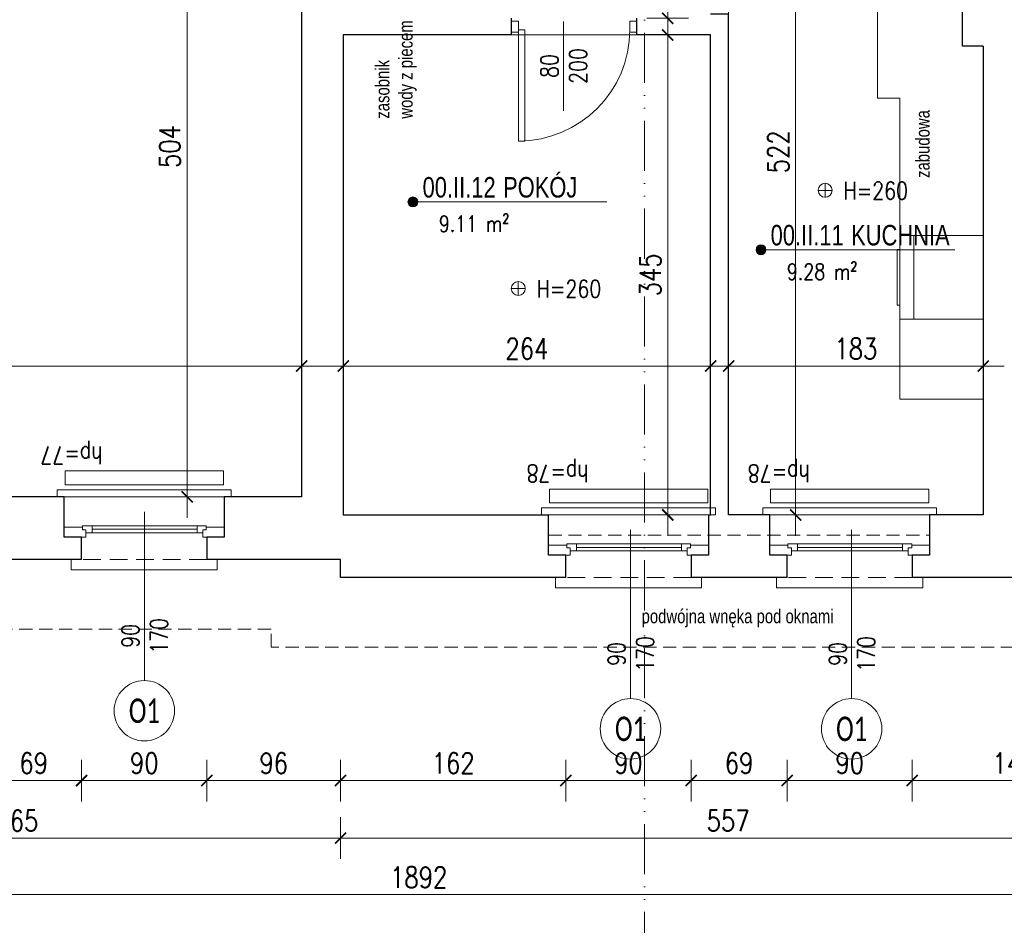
# Model space of a CAD drawing. Header units: millimetres. Extents: x 284606 to 569416, y -192995 to -95103.
# Tile 107 of 178: x 298251 to 298959, y -105179 to -104528. Entities that reach past the tile are written whole.
import ezdxf
from ezdxf import colors
from ezdxf.entities.mleader import LeaderData, LeaderLine
from ezdxf.enums import TextEntityAlignment as Align
from ezdxf.math import Vec2, Vec3

# ---------------------------------------------------------------- set-up
doc = ezdxf.new("R2010")
doc.units = ezdxf.units.MM
doc.linetypes.add('ACAD_ISO12W100', pattern=[21, 12, -3, 0, -3, 0, -3])
doc.linetypes.add('HIDDEN', pattern=[9.525, 6.35, -3.175])
doc.layers.get('0').update_dxf_attribs({"lineweight": 0})
for name, color, linetype, lineweight in [('!STR_Konstrukcja 0.20', 200, 'Continuous', 20), ('!STR_Konstrukcja 0.30', 64, 'Continuous', 30), ('!STR_Opisy 0.09', 8, 'Continuous', 9), ('!STR_Przerywana 0.09', 8, 'HIDDEN', 9), ('!STR_Stolarka drzwiowa', 30, 'Continuous', 15), ('!STR_Stolarka okienna', 72, 'Continuous', 15), ('!STR_Wymiarowanie', 254, 'Continuous', 9), ('EKO Opisy 0.09', 8, 'Continuous', 9)]:
    doc.layers.add(name, color=color, linetype=linetype, lineweight=lineweight)
doc.layers.add('!STR_Obrysy pomieszczeń', color=215, linetype='Continuous', lineweight=9, plot=False)
doc.layers.add('EKO Wyposażenie', color=7, linetype='Continuous', lineweight=5, true_color=0x919191)
doc.styles.add('1_50', font='txt', dxfattribs={"width": 0.8})
doc.styles.add('AB_Arial', font='NirmalaS.ttf')
doc.styles.add('EKO 1-10', font='romans.shx', dxfattribs={"width": 0.8, "height": 15})
doc.styles.add('EKO 1-5', font='romans.shx', dxfattribs={"width": 0.8, "height": 10})
doc.styles.add('EKO CM 1-50', font='calibri.ttf', dxfattribs={"width": 0.8, "height": 12.5})
doc.styles.add('j-romans', font='romans.shx', dxfattribs={"width": 0.7})
doc.dimstyles.new('EKO wymiar 1-10', dxfattribs={"dimtxt": 15, "dimasz": 8, "dimexe": 15, "dimexo": 15, "dimgap": 5, "dimtad": 1, "dimdec": 0, "dimtxsty": 'EKO 1-10', "dimblk": 'ARCHTICK', "dimcen": 10, "dimdle": 15, "dimclrd": 256, "dimclre": 256, "dimclrt": 256, "dimazin": 2, "dimtfac": 1, "dimtdec": 0, "dimtmove": 2, "dimatfit": 3, "dimldrblk": 'ARCHTICK', "dimfxl": 15, "dimfxlon": 1, "dimlwd": -1, "dimlwe": -1, "dimarcsym": 0})

# ---------------------------------------------------------------- blocks, each defined once
blk = doc.blocks.new('*U163')
at = {"layer": '!STR_Konstrukcja 0.20', "linetype": 'Continuous', "lineweight": 15}
for points in [[(8.12, 45.81), (0.62, 45.81), (0.62, 53.31), (105.62, 53.31), (105.62, 45.81), (98.12, 45.81)], [(-4.38, 0.81), (-9.38, 0.81), (-9.38, -4.19), (115.62, -4.19), (115.62, 0.81), (110.62, 0.81)]]:
    blk.add_lwpolyline(points, dxfattribs=at)
at = {"layer": '!STR_Konstrukcja 0.30', "ltscale": 2}
for points in [[(-4.38, 0.81), (-4.38, 29.68), (8.12, 29.68), (8.12, 45.81)], [(98.12, 45.81), (98.12, 29.68), (110.62, 29.68), (110.62, 0.81)]]:
    blk.add_lwpolyline(points, dxfattribs=at)
at = {"layer": '!STR_Przerywana 0.09', "ltscale": 2}
for points in [[(8.12, 45.81), (98.12, 45.81)], [(-4.38, 0.81), (110.62, 0.81)]]:
    blk.add_lwpolyline(points, dxfattribs=at)
at = {"layer": '!STR_Stolarka okienna', "ltscale": 0.3}
for points in [[(-4.38, 22.64), (-4.38, 29.68), (11.02, 29.68), (11.02, 24.55), (8.52, 24.55), (8.52, 22.64), (-4.38, 22.64)], [(110.62, 22.64), (110.62, 29.68), (95.05, 29.68), (95.05, 24.55), (97.55, 24.55), (97.55, 22.64), (110.62, 22.64)], [(97.55, 21.56), (97.55, 24.55), (95.05, 24.55), (95.05, 26.7), (11.02, 26.7), (11.02, 24.55), (8.52, 24.55), (8.52, 21.56), (97.55, 21.56)], [(15.12, 26.7), (15.12, 21.56)], [(90.62, 24.13), (15.12, 24.13)], [(90.62, 21.56), (90.62, 26.7)]]:
    blk.add_lwpolyline(points, dxfattribs=at)
blk = doc.blocks.new('*U196')
at = {"layer": '!STR_Opisy 0.09', "linetype": 'Continuous'}
blk.add_line((0, -153.49), (0, -32.16), dxfattribs=at)
at = {"layer": '!STR_Opisy 0.09', "linetype": 'Continuous', "style": 'EKO 1-5', "width": 0.8}
blk.add_attdef('HP=', (30.1, 14.63), '', height=12.5, rotation=180, dxfattribs=at)
blk.add_attdef('SZER', text='', height=12.5, rotation=270, dxfattribs=at).set_placement((0, -121.38), align=Align.BOTTOM_CENTER)
at = {"layer": '!STR_Opisy 0.09', "ltscale": 0.7, "style": 'EKO 1-5', "width": 0.8}
blk.add_attdef('WYS', text='', height=12.5, rotation=270, dxfattribs=at).set_placement((-10.53, -121.38), align=Align.MIDDLE_CENTER)
blk = doc.blocks.new('_ArchTick')
at = {"color": 0, "linetype": 'ByBlock', "const_width": 0.15}
blk.add_lwpolyline([(-0.5, -0.5), (0.5, 0.5)], dxfattribs=at)
blk = doc.blocks.new('*D681')
at = {"layer": '!STR_Wymiarowanie', "ltscale": 1.5, "transparency": 16777216}
for p, q in [((297992.89, -104791.64), (297992.89, -104761.64)), ((298453.89, -104791.64), (298453.89, -104761.64)), ((297977.89, -104776.64), (298468.89, -104776.64))]:
    blk.add_line(p, q, dxfattribs=at)
at = {"layer": 'Defpoints', "color": 0, "ltscale": 1.5, "transparency": 16777216}
for p in [(298453.89, -104776.64), (297992.89, -104870.69), (298453.89, -104870.69)]:
    blk.add_point(p, dxfattribs=at)
at = {"layer": '!STR_Wymiarowanie', "ltscale": 1.5, "transparency": 16777216, "xscale": 8, "yscale": 8, "zscale": 8, "rotation": 180}
blk.add_blockref('_ArchTick', (297992.89, -104776.64), dxfattribs=at)
at = {"layer": '!STR_Wymiarowanie', "ltscale": 1.5, "transparency": 16777216, "xscale": 8, "yscale": 8, "zscale": 8}
blk.add_blockref('_ArchTick', (298453.89, -104776.64), dxfattribs=at)
at = {"layer": '!STR_Wymiarowanie', "ltscale": 1.5, "transparency": 16777216, "insert": (298223.39, -104764.14), "char_height": 15, "attachment_point": 5, "style": 'EKO 1-10'}
blk.add_mtext('461', dxfattribs=at)
blk = doc.blocks.new('*D682')
at = {"layer": '!STR_Wymiarowanie', "ltscale": 1.5, "transparency": 16777216}
for p, q in [((298371.67, -104352), (298371.67, -104885.69)), ((298386.67, -104367), (298356.67, -104367)), ((298386.67, -104870.69), (298356.67, -104870.69))]:
    blk.add_line(p, q, dxfattribs=at)
at = {"layer": 'Defpoints', "color": 0, "ltscale": 1.5, "transparency": 16777216}
for p in [(298453.89, -104367), (298371.67, -104870.69), (298453.89, -104870.69)]:
    blk.add_point(p, dxfattribs=at)
at = {"layer": '!STR_Wymiarowanie', "ltscale": 1.5, "transparency": 16777216, "xscale": 8, "yscale": 8, "zscale": 8}
for p, rotation in [((298371.67, -104367), 90), ((298371.67, -104870.69), 270)]:
    blk.add_blockref('_ArchTick', p, dxfattribs=dict(at, rotation=rotation))
at = {"layer": '!STR_Wymiarowanie', "ltscale": 1.5, "transparency": 16777216, "insert": (298359.17, -104618.84), "char_height": 15, "attachment_point": 5, "rotation": 90, "style": 'EKO 1-10'}
blk.add_mtext('504', dxfattribs=at)
blk = doc.blocks.new('*D686')
at = {"layer": '!STR_Wymiarowanie', "ltscale": 1.5, "transparency": 16777216}
for p, q in [((298809.07, -104346.69), (298809.07, -104898.69)), ((298824.07, -104361.69), (298794.07, -104361.69)), ((298824.07, -104883.69), (298794.07, -104883.69))]:
    blk.add_line(p, q, dxfattribs=at)
at = {"layer": 'Defpoints', "color": 0, "ltscale": 1.5, "transparency": 16777216}
for p in [(298928.89, -104361.69), (298809.07, -104883.69), (298924.89, -104883.69)]:
    blk.add_point(p, dxfattribs=at)
at = {"layer": '!STR_Wymiarowanie', "ltscale": 1.5, "transparency": 16777216, "xscale": 8, "yscale": 8, "zscale": 8}
for p, rotation in [((298809.07, -104361.69), 90), ((298809.07, -104883.69), 270)]:
    blk.add_blockref('_ArchTick', p, dxfattribs=dict(at, rotation=rotation))
at = {"layer": '!STR_Wymiarowanie', "ltscale": 1.5, "transparency": 16777216, "insert": (298796.57, -104622.69), "char_height": 15, "attachment_point": 5, "rotation": 90, "style": 'EKO 1-10'}
blk.add_mtext('522', dxfattribs=at)
blk = doc.blocks.new('*D687')
at = {"layer": '!STR_Wymiarowanie', "ltscale": 1.5, "transparency": 16777216}
for p, q in [((298717.13, -104523.69), (298717.13, -104898.69)), ((298732.13, -104538.69), (298702.13, -104538.69)), ((298732.13, -104883.69), (298702.13, -104883.69))]:
    blk.add_line(p, q, dxfattribs=at)
at = {"layer": 'Defpoints', "color": 0, "ltscale": 1.5, "transparency": 16777216}
for p in [(298747.89, -104538.69), (298717.13, -104883.69), (298747.89, -104883.69)]:
    blk.add_point(p, dxfattribs=at)
at = {"layer": '!STR_Wymiarowanie', "ltscale": 1.5, "transparency": 16777216, "xscale": 8, "yscale": 8, "zscale": 8}
for p, rotation in [((298717.13, -104538.69), 90), ((298717.13, -104883.69), 270)]:
    blk.add_blockref('_ArchTick', p, dxfattribs=dict(at, rotation=rotation))
at = {"layer": '!STR_Wymiarowanie', "ltscale": 1.5, "transparency": 16777216, "insert": (298704.63, -104711.19), "char_height": 15, "attachment_point": 5, "rotation": 90, "style": 'EKO 1-10'}
blk.add_mtext('345', dxfattribs=at)
blk = doc.blocks.new('*D688')
at = {"layer": '!STR_Wymiarowanie', "ltscale": 1.5, "transparency": 16777216}
for p, q in [((298760.89, -104791.64), (298760.89, -104761.64)), ((298943.89, -104791.64), (298943.89, -104761.64)), ((298958.89, -104776.64), (298745.89, -104776.64))]:
    blk.add_line(p, q, dxfattribs=at)
at = {"layer": 'Defpoints', "color": 0, "ltscale": 1.5, "transparency": 16777216}
for p in [(298760.89, -104776.64), (298760.89, -104883.69), (298943.89, -104883.69)]:
    blk.add_point(p, dxfattribs=at)
at = {"layer": '!STR_Wymiarowanie', "ltscale": 1.5, "transparency": 16777216, "xscale": 8, "yscale": 8, "zscale": 8, "rotation": 180}
blk.add_blockref('_ArchTick', (298760.89, -104776.64), dxfattribs=at)
at = {"layer": '!STR_Wymiarowanie', "ltscale": 1.5, "transparency": 16777216, "xscale": 8, "yscale": 8, "zscale": 8}
blk.add_blockref('_ArchTick', (298943.89, -104776.64), dxfattribs=at)
at = {"layer": '!STR_Wymiarowanie', "ltscale": 1.5, "transparency": 16777216, "insert": (298852.39, -104764.14), "char_height": 15, "attachment_point": 5, "style": 'EKO 1-10'}
blk.add_mtext('183', dxfattribs=at)
blk = doc.blocks.new('*D689')
at = {"layer": '!STR_Wymiarowanie', "ltscale": 1.5, "transparency": 16777216}
for p, q in [((298483.89, -104791.64), (298483.89, -104761.64)), ((298747.89, -104791.64), (298747.89, -104761.64)), ((298762.89, -104776.64), (298468.89, -104776.64))]:
    blk.add_line(p, q, dxfattribs=at)
at = {"layer": 'Defpoints', "color": 0, "ltscale": 1.5, "transparency": 16777216}
for p in [(298483.89, -104776.64), (298483.89, -104883.69), (298747.89, -104883.69)]:
    blk.add_point(p, dxfattribs=at)
at = {"layer": '!STR_Wymiarowanie', "ltscale": 1.5, "transparency": 16777216, "xscale": 8, "yscale": 8, "zscale": 8, "rotation": 180}
blk.add_blockref('_ArchTick', (298483.89, -104776.64), dxfattribs=at)
at = {"layer": '!STR_Wymiarowanie', "ltscale": 1.5, "transparency": 16777216, "xscale": 8, "yscale": 8, "zscale": 8}
blk.add_blockref('_ArchTick', (298747.89, -104776.64), dxfattribs=at)
at = {"layer": '!STR_Wymiarowanie', "ltscale": 1.5, "transparency": 16777216, "insert": (298615.89, -104764.14), "char_height": 15, "attachment_point": 5, "style": 'EKO 1-10'}
blk.add_mtext('264', dxfattribs=at)
blk = doc.blocks.new('*U101')
for p, q in [((30, 30), (30, -30)), ((30, 30), (90, 30)), ((80, 30), (80, -30)), ((90, 30), (90, -30)), ((30, -30), (90, -30))]:
    blk.add_line(p, q)
blk.add_lwpolyline([(90, -20), (92, -20), (92, 20), (90, 20)])
blk = doc.blocks.new('*U284')
at = {"layer": '!STR_Opisy 0.09', "linetype": 'Continuous'}
blk.add_line((32.21, 6.02), (32.21, -58.21), dxfattribs=at)
at = {"layer": '!STR_Stolarka drzwiowa'}
for points in [[(-5, 6.2), (0, 6.2), (0, -1.8), (-5, -1.8)], [(0, 0), (0, -80), (4.38, -80), (4.38, 0)], [(80, 6.2), (85, 6.2), (85, -1.8), (80, -1.8)]]:
    blk.add_lwpolyline(points, close=True, dxfattribs=at)
blk.add_arc((0, 0), 80, 270, 0, dxfattribs=at)
at = {"layer": '!STR_Opisy 0.09', "linetype": 'Continuous', "style": 'EKO 1-10', "width": 0.8}
blk.add_attdef('SZER', text='', height=12.5, rotation=90, dxfattribs=at).set_placement((32.21, -26.09), align=Align.BOTTOM_CENTER)
at = {"layer": '!STR_Opisy 0.09', "ltscale": 0.7, "style": 'EKO 1-10', "width": 0.8}
blk.add_attdef('WYS', text='', height=12.5, rotation=90, dxfattribs=at).set_placement((42.74, -26.09), align=Align.MIDDLE_CENTER)
blk = doc.blocks.new('wysokosc2')
at = {"ltscale": 2}
for points in [[(-5.06, 0.04), (5.03, 0.04)], [(0, 5.1), (0, -5.1)]]:
    blk.add_lwpolyline(points, dxfattribs=at)
blk.add_circle((0, 0), 5.03, dxfattribs=at)
at = {"ltscale": 2, "style": 'EKO 1-5', "width": 0.8}
blk.add_attdef('WYS', (13.29, -6.01), '', height=12.5, dxfattribs=at)
blk = doc.blocks.new('*D690')
at = {"layer": '!STR_Wymiarowanie', "ltscale": 1.5, "transparency": 16777216}
for p, q in [((298717.13, -104541.69), (298717.13, -104348.69)), ((298717.13, -104363.69), (298702.13, -104363.69)), ((298732.13, -104526.69), (298702.13, -104526.69))]:
    blk.add_line(p, q, dxfattribs=at)
at = {"layer": 'Defpoints', "color": 0, "ltscale": 1.5, "transparency": 16777216}
for p in [(298717.13, -104363.69), (298725.89, -104363.69), (298747.89, -104526.69)]:
    blk.add_point(p, dxfattribs=at)
at = {"layer": '!STR_Wymiarowanie', "ltscale": 1.5, "transparency": 16777216, "xscale": 8, "yscale": 8, "zscale": 8}
for p, rotation in [((298717.13, -104363.69), 90), ((298717.13, -104526.69), 270)]:
    blk.add_blockref('_ArchTick', p, dxfattribs=dict(at, rotation=rotation))
at = {"layer": '!STR_Wymiarowanie', "ltscale": 1.5, "transparency": 16777216, "insert": (298704.63, -104445.19), "char_height": 15, "attachment_point": 5, "rotation": 90, "style": 'EKO 1-10'}
blk.add_mtext('163', dxfattribs=at)
blk = doc.blocks.new('*D744')
at = {"layer": '!STR_Wymiarowanie', "ltscale": 1.5, "transparency": 16777216}
for p, q in [((298226.77, -105059.62), (298226.77, -105089.62)), ((298295.77, -105059.62), (298295.77, -105089.62)), ((298211.77, -105074.62), (298310.77, -105074.62))]:
    blk.add_line(p, q, dxfattribs=at)
at = {"layer": 'Defpoints', "color": 0, "ltscale": 1.5, "transparency": 16777216}
for p in [(298226.77, -104907.63), (298295.77, -104907.63), (298295.77, -105074.62)]:
    blk.add_point(p, dxfattribs=at)
at = {"layer": '!STR_Wymiarowanie', "ltscale": 1.5, "transparency": 16777216, "xscale": 8, "yscale": 8, "zscale": 8, "rotation": 180}
blk.add_blockref('_ArchTick', (298226.77, -105074.62), dxfattribs=at)
at = {"layer": '!STR_Wymiarowanie', "ltscale": 1.5, "transparency": 16777216, "xscale": 8, "yscale": 8, "zscale": 8}
blk.add_blockref('_ArchTick', (298295.77, -105074.62), dxfattribs=at)
at = {"layer": '!STR_Wymiarowanie', "ltscale": 1.5, "transparency": 16777216, "insert": (298261.27, -105062.12), "char_height": 15, "attachment_point": 5, "style": 'EKO 1-10'}
blk.add_mtext('69', dxfattribs=at)
blk = doc.blocks.new('*D745')
at = {"layer": '!STR_Wymiarowanie', "ltscale": 1.5, "transparency": 16777216}
for p, q in [((298295.77, -105059.62), (298295.77, -105089.62)), ((298385.77, -105059.62), (298385.77, -105089.62)), ((298280.77, -105074.62), (298400.77, -105074.62))]:
    blk.add_line(p, q, dxfattribs=at)
at = {"layer": 'Defpoints', "color": 0, "ltscale": 1.5, "transparency": 16777216}
for p in [(298295.77, -104907.63), (298385.77, -104907.63), (298385.77, -105074.62)]:
    blk.add_point(p, dxfattribs=at)
at = {"layer": '!STR_Wymiarowanie', "ltscale": 1.5, "transparency": 16777216, "xscale": 8, "yscale": 8, "zscale": 8, "rotation": 180}
blk.add_blockref('_ArchTick', (298295.77, -105074.62), dxfattribs=at)
at = {"layer": '!STR_Wymiarowanie', "ltscale": 1.5, "transparency": 16777216, "xscale": 8, "yscale": 8, "zscale": 8}
blk.add_blockref('_ArchTick', (298385.77, -105074.62), dxfattribs=at)
at = {"layer": '!STR_Wymiarowanie', "ltscale": 1.5, "transparency": 16777216, "insert": (298340.77, -105062.12), "char_height": 15, "attachment_point": 5, "style": 'EKO 1-10'}
blk.add_mtext('90', dxfattribs=at)
blk = doc.blocks.new('*D746')
at = {"layer": '!STR_Wymiarowanie', "ltscale": 1.5, "transparency": 16777216}
for p, q in [((298385.77, -105059.62), (298385.77, -105089.62)), ((298481.9, -105059.62), (298481.9, -105089.62)), ((298370.77, -105074.62), (298496.9, -105074.62))]:
    blk.add_line(p, q, dxfattribs=at)
at = {"layer": 'Defpoints', "color": 0, "ltscale": 1.5, "transparency": 16777216}
for p in [(298385.77, -104907.63), (298481.9, -104928.69), (298481.9, -105074.62)]:
    blk.add_point(p, dxfattribs=at)
at = {"layer": '!STR_Wymiarowanie', "ltscale": 1.5, "transparency": 16777216, "xscale": 8, "yscale": 8, "zscale": 8, "rotation": 180}
blk.add_blockref('_ArchTick', (298385.77, -105074.62), dxfattribs=at)
at = {"layer": '!STR_Wymiarowanie', "ltscale": 1.5, "transparency": 16777216, "xscale": 8, "yscale": 8, "zscale": 8}
blk.add_blockref('_ArchTick', (298481.9, -105074.62), dxfattribs=at)
at = {"layer": '!STR_Wymiarowanie', "ltscale": 1.5, "transparency": 16777216, "insert": (298433.84, -105062.12), "char_height": 15, "attachment_point": 5, "style": 'EKO 1-10'}
blk.add_mtext('96', dxfattribs=at)
blk = doc.blocks.new('*D747')
at = {"layer": '!STR_Wymiarowanie', "ltscale": 1.5, "transparency": 16777216}
for p, q in [((298481.9, -105059.62), (298481.9, -105089.62)), ((298643.9, -105059.62), (298643.9, -105089.62)), ((298466.9, -105074.62), (298658.9, -105074.62))]:
    blk.add_line(p, q, dxfattribs=at)
at = {"layer": 'Defpoints', "color": 0, "ltscale": 1.5, "transparency": 16777216}
for p in [(298643.9, -104920.63), (298481.9, -104928.69), (298643.9, -105074.62)]:
    blk.add_point(p, dxfattribs=at)
at = {"layer": '!STR_Wymiarowanie', "ltscale": 1.5, "transparency": 16777216, "xscale": 8, "yscale": 8, "zscale": 8, "rotation": 180}
blk.add_blockref('_ArchTick', (298481.9, -105074.62), dxfattribs=at)
at = {"layer": '!STR_Wymiarowanie', "ltscale": 1.5, "transparency": 16777216, "xscale": 8, "yscale": 8, "zscale": 8}
blk.add_blockref('_ArchTick', (298643.9, -105074.62), dxfattribs=at)
at = {"layer": '!STR_Wymiarowanie', "ltscale": 1.5, "transparency": 16777216, "insert": (298562.9, -105062.12), "char_height": 15, "attachment_point": 5, "style": 'EKO 1-10'}
blk.add_mtext('162', dxfattribs=at)
blk = doc.blocks.new('*D748')
at = {"layer": '!STR_Wymiarowanie', "ltscale": 1.5, "transparency": 16777216}
for p, q in [((298643.9, -105059.62), (298643.9, -105089.62)), ((298733.9, -105059.62), (298733.9, -105089.62)), ((298628.9, -105074.62), (298748.9, -105074.62))]:
    blk.add_line(p, q, dxfattribs=at)
at = {"layer": 'Defpoints', "color": 0, "ltscale": 1.5, "transparency": 16777216}
for p in [(298643.9, -104920.63), (298733.9, -104920.63), (298733.9, -105074.62)]:
    blk.add_point(p, dxfattribs=at)
at = {"layer": '!STR_Wymiarowanie', "ltscale": 1.5, "transparency": 16777216, "xscale": 8, "yscale": 8, "zscale": 8, "rotation": 180}
blk.add_blockref('_ArchTick', (298643.9, -105074.62), dxfattribs=at)
at = {"layer": '!STR_Wymiarowanie', "ltscale": 1.5, "transparency": 16777216, "xscale": 8, "yscale": 8, "zscale": 8}
blk.add_blockref('_ArchTick', (298733.9, -105074.62), dxfattribs=at)
at = {"layer": '!STR_Wymiarowanie', "ltscale": 1.5, "transparency": 16777216, "insert": (298688.9, -105062.12), "char_height": 15, "attachment_point": 5, "style": 'EKO 1-10'}
blk.add_mtext('90', dxfattribs=at)
blk = doc.blocks.new('*D749')
at = {"layer": '!STR_Wymiarowanie', "ltscale": 1.5, "transparency": 16777216}
for p, q in [((298733.9, -105059.62), (298733.9, -105089.62)), ((298802.9, -105059.62), (298802.9, -105089.62)), ((298718.9, -105074.62), (298817.9, -105074.62))]:
    blk.add_line(p, q, dxfattribs=at)
at = {"layer": 'Defpoints', "color": 0, "ltscale": 1.5, "transparency": 16777216}
for p in [(298733.9, -104920.63), (298802.9, -104920.63), (298802.9, -105074.62)]:
    blk.add_point(p, dxfattribs=at)
at = {"layer": '!STR_Wymiarowanie', "ltscale": 1.5, "transparency": 16777216, "xscale": 8, "yscale": 8, "zscale": 8, "rotation": 180}
blk.add_blockref('_ArchTick', (298733.9, -105074.62), dxfattribs=at)
at = {"layer": '!STR_Wymiarowanie', "ltscale": 1.5, "transparency": 16777216, "xscale": 8, "yscale": 8, "zscale": 8}
blk.add_blockref('_ArchTick', (298802.9, -105074.62), dxfattribs=at)
at = {"layer": '!STR_Wymiarowanie', "ltscale": 1.5, "transparency": 16777216, "insert": (298768.4, -105062.12), "char_height": 15, "attachment_point": 5, "style": 'EKO 1-10'}
blk.add_mtext('69', dxfattribs=at)
blk = doc.blocks.new('*D750')
at = {"layer": '!STR_Wymiarowanie', "ltscale": 1.5, "transparency": 16777216}
for p, q in [((298802.9, -105059.62), (298802.9, -105089.62)), ((298892.9, -105059.62), (298892.9, -105089.62)), ((298787.9, -105074.62), (298907.9, -105074.62))]:
    blk.add_line(p, q, dxfattribs=at)
at = {"layer": 'Defpoints', "color": 0, "ltscale": 1.5, "transparency": 16777216}
for p in [(298802.9, -104920.63), (298892.9, -104920.63), (298892.9, -105074.62)]:
    blk.add_point(p, dxfattribs=at)
at = {"layer": '!STR_Wymiarowanie', "ltscale": 1.5, "transparency": 16777216, "xscale": 8, "yscale": 8, "zscale": 8, "rotation": 180}
blk.add_blockref('_ArchTick', (298802.9, -105074.62), dxfattribs=at)
at = {"layer": '!STR_Wymiarowanie', "ltscale": 1.5, "transparency": 16777216, "xscale": 8, "yscale": 8, "zscale": 8}
blk.add_blockref('_ArchTick', (298892.9, -105074.62), dxfattribs=at)
at = {"layer": '!STR_Wymiarowanie', "ltscale": 1.5, "transparency": 16777216, "insert": (298847.9, -105062.12), "char_height": 15, "attachment_point": 5, "style": 'EKO 1-10'}
blk.add_mtext('90', dxfattribs=at)
blk = doc.blocks.new('*D751')
at = {"layer": '!STR_Wymiarowanie', "ltscale": 1.5, "transparency": 16777216}
for p, q in [((298892.9, -105059.62), (298892.9, -105089.62)), ((299039.03, -105059.62), (299039.03, -105089.62)), ((298877.9, -105074.62), (299054.03, -105074.62))]:
    blk.add_line(p, q, dxfattribs=at)
at = {"layer": 'Defpoints', "color": 0, "ltscale": 1.5, "transparency": 16777216}
for p in [(298892.9, -104920.63), (299039.03, -104928.69), (299039.03, -105074.62)]:
    blk.add_point(p, dxfattribs=at)
at = {"layer": '!STR_Wymiarowanie', "ltscale": 1.5, "transparency": 16777216, "xscale": 8, "yscale": 8, "zscale": 8, "rotation": 180}
blk.add_blockref('_ArchTick', (298892.9, -105074.62), dxfattribs=at)
at = {"layer": '!STR_Wymiarowanie', "ltscale": 1.5, "transparency": 16777216, "xscale": 8, "yscale": 8, "zscale": 8}
blk.add_blockref('_ArchTick', (299039.03, -105074.62), dxfattribs=at)
at = {"layer": '!STR_Wymiarowanie', "ltscale": 1.5, "transparency": 16777216, "insert": (298965.97, -105062.12), "char_height": 15, "attachment_point": 5, "style": 'EKO 1-10'}
blk.add_mtext('146', dxfattribs=at)
blk = doc.blocks.new('*D756')
at = {"layer": '!STR_Wymiarowanie', "ltscale": 1.5, "transparency": 16777216}
for p, q in [((298016.64, -105100.96), (298016.64, -105130.96)), ((298481.9, -105100.96), (298481.9, -105130.96)), ((298001.64, -105115.96), (298496.9, -105115.96))]:
    blk.add_line(p, q, dxfattribs=at)
at = {"layer": 'Defpoints', "color": 0, "ltscale": 1.5, "transparency": 16777216}
for p in [(298016.64, -104915.69), (298481.9, -104928.69), (298481.9, -105115.96)]:
    blk.add_point(p, dxfattribs=at)
at = {"layer": '!STR_Wymiarowanie', "ltscale": 1.5, "transparency": 16777216, "xscale": 8, "yscale": 8, "zscale": 8, "rotation": 180}
blk.add_blockref('_ArchTick', (298016.64, -105115.96), dxfattribs=at)
at = {"layer": '!STR_Wymiarowanie', "ltscale": 1.5, "transparency": 16777216, "xscale": 8, "yscale": 8, "zscale": 8}
blk.add_blockref('_ArchTick', (298481.9, -105115.96), dxfattribs=at)
at = {"layer": '!STR_Wymiarowanie', "ltscale": 1.5, "transparency": 16777216, "insert": (298249.27, -105103.46), "char_height": 15, "attachment_point": 5, "style": 'EKO 1-10'}
blk.add_mtext('465', dxfattribs=at)
blk = doc.blocks.new('*D757')
at = {"layer": '!STR_Wymiarowanie', "ltscale": 1.5, "transparency": 16777216}
for p, q in [((298481.9, -105100.96), (298481.9, -105130.96)), ((299039.03, -105100.96), (299039.03, -105130.96)), ((298466.9, -105115.96), (299054.03, -105115.96))]:
    blk.add_line(p, q, dxfattribs=at)
at = {"layer": 'Defpoints', "color": 0, "ltscale": 1.5, "transparency": 16777216}
for p in [(298481.9, -104928.69), (299039.03, -104928.69), (299039.03, -105115.96)]:
    blk.add_point(p, dxfattribs=at)
at = {"layer": '!STR_Wymiarowanie', "ltscale": 1.5, "transparency": 16777216, "xscale": 8, "yscale": 8, "zscale": 8, "rotation": 180}
blk.add_blockref('_ArchTick', (298481.9, -105115.96), dxfattribs=at)
at = {"layer": '!STR_Wymiarowanie', "ltscale": 1.5, "transparency": 16777216, "xscale": 8, "yscale": 8, "zscale": 8}
blk.add_blockref('_ArchTick', (299039.03, -105115.96), dxfattribs=at)
at = {"layer": '!STR_Wymiarowanie', "ltscale": 1.5, "transparency": 16777216, "insert": (298760.47, -105103.46), "char_height": 15, "attachment_point": 5, "style": 'EKO 1-10'}
blk.add_mtext('557', dxfattribs=at)
blk = doc.blocks.new('*D759')
at = {"layer": '!STR_Wymiarowanie', "ltscale": 1.5, "transparency": 16777216}
for p, q in [((297591.89, -105141.66), (297591.89, -105171.66)), ((299484.23, -105141.66), (299484.23, -105171.66)), ((299499.23, -105156.66), (297576.89, -105156.66))]:
    blk.add_line(p, q, dxfattribs=at)
at = {"layer": 'Defpoints', "color": 0, "ltscale": 1.5, "transparency": 16777216}
for p in [(297591.89, -104909.69), (299484.23, -104909.69), (297591.89, -105156.66)]:
    blk.add_point(p, dxfattribs=at)
at = {"layer": '!STR_Wymiarowanie', "ltscale": 1.5, "transparency": 16777216, "xscale": 8, "yscale": 8, "zscale": 8, "rotation": 180}
blk.add_blockref('_ArchTick', (297591.89, -105156.66), dxfattribs=at)
at = {"layer": '!STR_Wymiarowanie', "ltscale": 1.5, "transparency": 16777216, "xscale": 8, "yscale": 8, "zscale": 8}
blk.add_blockref('_ArchTick', (299484.23, -105156.66), dxfattribs=at)
at = {"layer": '!STR_Wymiarowanie', "ltscale": 1.5, "transparency": 16777216, "insert": (298538.06, -105144.16), "char_height": 15, "attachment_point": 5, "style": 'EKO 1-10'}
blk.add_mtext('1892', dxfattribs=at)
blk = doc.blocks.new('*U506')
at = {"ltscale": 0.3}
blk.add_hatch(color=256, dxfattribs=at).paths.add_polyline_path([(-0.91, 50, 1), (6.82, 50, 1)])
at = {"ltscale": 1.5}
blk.add_line((17.59, 50), (154.57, 50), dxfattribs=at)
at = {"ltscale": 0.3}
blk.add_lwpolyline([(17.59, 50), (2.95, 50)], dxfattribs=at)
blk.add_circle((2.95, 50), 3.86, dxfattribs=at)
at = {"ltscale": 1.5, "width": 0.8}
for tag, p, height, style in [('NR_POM.', (10.51, 53.45), 16, 'AB_Arial'), ('NAZWA_POMIESZCZENIA', (66.91, 53.45), 16, 'AB_Arial'), ('POSADZKA', (9.08, 4), 12.5, 'EKO 1-5')]:
    blk.add_attdef(tag, p, '', height=height, rotation=0, dxfattribs=dict(at, style=style))
at = {"ltscale": 1.5, "style": 'EKO 1-5', "width": 0.8}
blk.add_attdef('POWIERZCHNIA', text='', height=12.5, rotation=0, dxfattribs=at).set_placement((78.06, 22.91), align=Align.BOTTOM_RIGHT)
blk = doc.blocks.new('KÓLKO')
at = {"layer": '!STR_Opisy 0.09'}
blk.add_circle((0, -15.51), 15.51, dxfattribs=at)
at = {"layer": '!STR_Opisy 0.09', "style": 'EKO 1-10', "width": 0.8}
blk.add_attdef('NR', text='', height=15, dxfattribs=at).set_placement((0, -15.51), align=Align.MIDDLE_CENTER)

msp = doc.modelspace()

# ---------------------------------------------------------------- linework, layer by layer
at = {"layer": '!STR_Konstrukcja 0.30', "ltscale": 1.5}
for p, q in [((298604.89, -104538.69), (298604.89, -104526.69)), ((298694.89, -104538.69), (298694.89, -104526.69))]:
    msp.add_line(p, q, dxfattribs=at)
for points in [[(298943.89, -104546.69), (298928.89, -104546.69), (298928.89, -104361.69)], [(298116.89, -104367), (298453.89, -104367), (298453.89, -104870.69), (298398.27, -104870.69)], [(298760.89, -104537.69), (298760.89, -104537.69), (298760.89, -104523.69), (298747.89, -104523.69)], [(298604.89, -104538.69), (298483.89, -104538.69), (298483.89, -104883.69), (298631.4, -104883.69)], [(298746.4, -104883.69), (298747.89, -104883.69), (298747.89, -104538.69), (298694.89, -104538.69)], [(298790.4, -104883.69), (298760.89, -104883.69), (298760.89, -104537.69)], [(298943.89, -104546.69), (298943.89, -104883.69), (298905.4, -104883.69)], [(298283.27, -104870.69), (298239.27, -104870.69)], [(299206.54, -104909.69), (299039.03, -104909.69), (299039.03, -104928.69), (298892.9, -104928.69)], [(298295.77, -104915.69), (298226.77, -104915.69)], [(298643.9, -104928.69), (298481.9, -104928.69), (298481.9, -104915.69), (298385.77, -104915.69)], [(298802.9, -104928.69), (298733.9, -104928.69)]]:
    msp.add_lwpolyline(points, dxfattribs=at)
at = {"layer": '!STR_Obrysy pomieszczeń', "ltscale": 0.3}
for points in [[(298760.89, -104361.69), (298928.89, -104361.69), (298928.89, -104546.69), (298943.89, -104546.69), (298943.89, -104883.69), (298760.89, -104883.69)], [(297992.89, -104367), (298453.89, -104367), (298453.89, -104870.69), (297992.89, -104870.69)], [(298483.89, -104538.69), (298747.89, -104538.69), (298747.89, -104883.69), (298483.89, -104883.69)]]:
    msp.add_lwpolyline(points, close=True, dxfattribs=at)
at = {"layer": '!STR_Przerywana 0.09', "ltscale": 1.5}
msp.add_line((298604.89, -104538.69), (298694.89, -104538.69), dxfattribs=at)
msp.add_lwpolyline([(297528.89, -103801.69), (298053.45, -103801.69), (298053.45, -103704.69), (299055.89, -103704.69), (299055.89, -103717.7), (299534.23, -103717.78), (299534.23, -104959.69), (299109.03, -104959.69), (299109.03, -104978.69), (298431.9, -104978.69), (298431.9, -104965.69), (297966.64, -104965.69), (297966.64, -104959.69), (297541.89, -104959.69), (297541.89, -104413.34), (297528.89, -104413.34)], close=True, dxfattribs=at)
msp.add_lwpolyline([(298631.4, -104883.69), (298631.4, -104898.13), (298905.4, -104898.13), (298905.4, -104883.69)], dxfattribs=at)
at = {"color": 62, "true_color": 0xa3d425}
for points in [[(298397.69, -104852.1), (298397.69, -104862.1), (298283.86, -104862.1), (298283.86, -104852.1)], [(298745.81, -104865.1), (298745.81, -104875.1), (298631.99, -104875.1), (298631.99, -104865.1)], [(298904.81, -104865.1), (298904.81, -104875.1), (298790.99, -104875.1), (298790.99, -104865.1)]]:
    msp.add_lwpolyline(points, close=True, dxfattribs=at)
at = {"layer": 'EKO Opisy 0.09', "color": 133, "linetype": 'ACAD_ISO12W100', "ltscale": 3, "true_color": 0x4ddaea}
msp.add_lwpolyline([(298700.49, -105205.09), (298700.49, -104272.8), (298765.49, -104272.8), (298765.49, -103455.6)], dxfattribs=at)
at = {"layer": 'EKO Wyposażenie', "ltscale": 0.3}
msp.add_lwpolyline([(298846.93, -104411.05), (298867.86, -104411.05), (298867.86, -104584.12), (298884.04, -104584.12), (298884.04, -104800.59), (298943.89, -104800.59)], dxfattribs=at)

# ---------------------------------------------------------------- block references
at = {"layer": '!STR_Konstrukcja 0.30', "ltscale": 1.5}
ref = msp.add_blockref('*U196', (298340.86, -104849.25), dxfattribs=dict(at, xscale=-1))
ref.add_attrib('SZER', '90', dxfattribs={"layer": '!STR_Opisy 0.09', "linetype": 'Continuous', "height": 12.5, "rotation": 90, "style": 'EKO 1-5', "width": 0.8}).set_placement((298340.86, -104970.62), align=Align.BOTTOM_CENTER)
ref.add_attrib('WYS', '170', dxfattribs={"layer": '!STR_Opisy 0.09', "ltscale": 0.7, "height": 12.5, "rotation": 90, "style": 'EKO 1-5', "width": 0.8}).set_placement((298351.38, -104970.62), align=Align.MIDDLE_CENTER)
ref.add_attrib('HP=', 'hp=77', (298310.76, -104834.61), dxfattribs={"layer": '!STR_Opisy 0.09', "linetype": 'Continuous', "height": 12.5, "rotation": 180, "style": 'EKO 1-5', "width": 0.8})
ref = msp.add_blockref('*U196', (298690.31, -104862.25), dxfattribs=dict(at, xscale=-1))
ref.add_attrib('SZER', '90', dxfattribs={"layer": '!STR_Opisy 0.09', "linetype": 'Continuous', "height": 12.5, "rotation": 90, "style": 'EKO 1-5', "width": 0.8}).set_placement((298690.31, -104983.62), align=Align.BOTTOM_CENTER)
ref.add_attrib('WYS', '170', dxfattribs={"layer": '!STR_Opisy 0.09', "ltscale": 0.7, "height": 12.5, "rotation": 90, "style": 'EKO 1-5', "width": 0.8}).set_placement((298700.84, -104983.62), align=Align.MIDDLE_CENTER)
ref.add_attrib('HP=', 'hp=78', (298660.21, -104847.61), dxfattribs={"layer": '!STR_Opisy 0.09', "linetype": 'Continuous', "height": 12.5, "rotation": 180, "style": 'EKO 1-5', "width": 0.8})
ref = msp.add_blockref('*U196', (298849.31, -104862.25), dxfattribs=dict(at, xscale=-1))
ref.add_attrib('SZER', '90', dxfattribs={"layer": '!STR_Opisy 0.09', "linetype": 'Continuous', "height": 12.5, "rotation": 90, "style": 'EKO 1-5', "width": 0.8}).set_placement((298849.31, -104983.62), align=Align.BOTTOM_CENTER)
ref.add_attrib('WYS', '170', dxfattribs={"layer": '!STR_Opisy 0.09', "ltscale": 0.7, "height": 12.5, "rotation": 90, "style": 'EKO 1-5', "width": 0.8}).set_placement((298859.84, -104983.62), align=Align.MIDDLE_CENTER)
ref.add_attrib('HP=', 'hp=78', (298819.21, -104847.61), dxfattribs={"layer": '!STR_Opisy 0.09', "linetype": 'Continuous', "height": 12.5, "rotation": 180, "style": 'EKO 1-5', "width": 0.8})
at = {"layer": '!STR_Konstrukcja 0.30', "ltscale": 1.5, "rotation": 180}
for p in [(298393.89, -104869.88), (298742.02, -104882.88), (298901.02, -104882.88)]:
    msp.add_blockref('*U163', p, dxfattribs=at)
at = {"layer": '!STR_Opisy 0.09'}
ref = msp.add_blockref('*U506', (298531.19, -104704.69), dxfattribs=dict(at, xscale=0.9199999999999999, yscale=0.9199999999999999, zscale=0.9199999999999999))
ref.add_attrib('NAZWA_POM', 'POKÓJ', (298598.73, -104655.52), dxfattribs={"layer": '0', "ltscale": 1.5, "height": 14.72, "rotation": 0, "style": 'AB_Arial', "width": 0.8})
ref.add_attrib('NUMER_POM', '00.II.12', (298540.86, -104655.52), dxfattribs={"layer": '0', "ltscale": 1.5, "height": 14.72, "rotation": 0, "style": 'AB_Arial', "width": 0.8})
ref.add_attrib('R-SURF', '9.11 m²', dxfattribs={"layer": '0', "ltscale": 1.5, "height": 11.5, "rotation": 0, "style": 'EKO 1-5', "width": 0.8}).set_placement((298603, -104683.62), align=Align.BOTTOM_RIGHT)
ref = msp.add_blockref('wysokosc2', (298830.25, -104650.34), dxfattribs=dict(at, xscale=-1, rotation=180))
ref.add_attrib('WYS', 'H=260', (298843.54, -104656.83), dxfattribs={"layer": '0', "ltscale": 2, "height": 12.5, "style": 'EKO 1-5', "width": 0.8})
ref = msp.add_blockref('*U506', (298781.4, -104739.11), dxfattribs=dict(at, xscale=0.9199999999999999, yscale=0.9199999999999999, zscale=0.9199999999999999))
ref.add_attrib('NAZWA_POM', 'KUCHNIA', (298848.94, -104689.94), dxfattribs={"layer": '0', "ltscale": 1.5, "height": 14.72, "rotation": 0, "style": 'AB_Arial', "width": 0.8})
ref.add_attrib('NUMER_POM', '00.II.11', (298791.07, -104689.94), dxfattribs={"layer": '0', "ltscale": 1.5, "height": 14.72, "rotation": 0, "style": 'AB_Arial', "width": 0.8})
ref.add_attrib('R-SURF', '9.28 m²', dxfattribs={"layer": '0', "ltscale": 1.5, "height": 11.5, "rotation": 0, "style": 'EKO 1-5', "width": 0.8}).set_placement((298853.22, -104718.03), align=Align.BOTTOM_RIGHT)
ref = msp.add_blockref('wysokosc2', (298609.69, -104720.92), dxfattribs=dict(at, xscale=-1, rotation=180))
ref.add_attrib('WYS', 'H=260', (298622.99, -104727.42), dxfattribs={"layer": '0', "ltscale": 2, "height": 12.5, "style": 'EKO 1-5', "width": 0.8})
at = {"layer": '!STR_Stolarka drzwiowa', "ltscale": 0.3}
msp.add_blockref('*U284', (298609.89, -104534.89), dxfattribs=at).add_auto_attribs({'WYS': '200', 'SZER': '80'})
at = {"layer": 'EKO Opisy 0.09'}
ref = msp.add_blockref('KÓLKO', (298340.86, -105002.74), dxfattribs=dict(at, xscale=1.4, yscale=1.4, zscale=1.4))
ref.add_attrib('NR', 'O1', dxfattribs={"height": 17.5, "style": 'EKO CM 1-50', "width": 0.7}).set_placement((298340.86, -105024.45), align=Align.MIDDLE_CENTER)
ref = msp.add_blockref('KÓLKO', (298690.31, -105015.74), dxfattribs=dict(at, xscale=1.4, yscale=1.4, zscale=1.4))
ref.add_attrib('NR', 'O1', dxfattribs={"height": 17.5, "style": 'EKO CM 1-50', "width": 0.7}).set_placement((298690.31, -105037.45), align=Align.MIDDLE_CENTER)
ref = msp.add_blockref('KÓLKO', (298849.31, -105015.74), dxfattribs=dict(at, xscale=1.4, yscale=1.4, zscale=1.4))
ref.add_attrib('NR', 'O1', dxfattribs={"height": 17.5, "style": 'EKO CM 1-50', "width": 0.7}).set_placement((298849.31, -105037.45), align=Align.MIDDLE_CENTER)
at = {"layer": 'EKO Wyposażenie', "xscale": -1}
msp.add_blockref('*U101', (298974.04, -104712.94), dxfattribs=at)

# ---------------------------------------------------------------- texts
at = {"layer": '!STR_Obrysy pomieszczeń', "ltscale": 0.3, "char_height": 10, "attachment_point": 1, "rotation": 90, "style": '1_50'}
for s, insert in [('\\A1;zasobnik \\Pwody z piecem', (298507.01, -104598.86)), ('\\A1;zabudowa', (298895.36, -104641.43))]:
    msp.add_mtext_dynamic_manual_height_columns(s, width=2231.7249, gutter_width=453.61, heights=[120.44], dxfattribs=dict(at, insert=insert))
at = {"layer": '!STR_Obrysy pomieszczeń', "ltscale": 0.3, "insert": (298698.3, -104951.53), "char_height": 10, "attachment_point": 1, "style": '1_50'}
msp.add_mtext_dynamic_manual_height_columns('\\A1;podwójna wnęka pod oknami', width=2231.7249, gutter_width=453.61, heights=[120.44], dxfattribs=at)

# ---------------------------------------------------------------- dimensions: what is measured, and where the dimension line sits
at = {"layer": '!STR_Wymiarowanie', "ltscale": 1.5}
for base, p1, p2, picture, middle in [((298809.07, -104883.69), (298928.89, -104361.69), (298924.89, -104883.69), '*D686', (298796.57, -104622.69)), ((298371.67, -104870.69), (298453.89, -104367), (298453.89, -104870.69), '*D682', (298359.17, -104618.84)), ((298717.13, -104363.69), (298747.89, -104526.69), (298725.89, -104363.69), '*D690', (298704.63, -104445.19)), ((298717.13, -104883.69), (298747.89, -104538.69), (298747.89, -104883.69), '*D687', (298704.63, -104711.19))]:
    dim = msp.add_linear_dim(base=base, p1=p1, p2=p2, angle=90, dimstyle='EKO wymiar 1-10', dxfattribs=at)
    dim.commit()
    dim.dimension.update_dxf_attribs({"geometry": picture, "text_midpoint": middle})
for base, p1, p2, picture, middle in [((298453.89, -104776.64), (297992.89, -104870.69), (298453.89, -104870.69), '*D681', (298223.39, -104764.14)), ((298483.89, -104776.64), (298747.89, -104883.69), (298483.89, -104883.69), '*D689', (298615.89, -104764.14)), ((298760.89, -104776.64), (298943.89, -104883.69), (298760.89, -104883.69), '*D688', (298852.39, -104764.14)), ((297591.89, -105156.66), (299484.23, -104909.69), (297591.89, -104909.69), '*D759', (298538.06, -105144.16)), ((298295.77, -105074.62), (298226.77, -104907.63), (298295.77, -104907.63), '*D744', (298261.27, -105062.12)), ((298385.77, -105074.62), (298295.77, -104907.63), (298385.77, -104907.63), '*D745', (298340.77, -105062.12)), ((298481.9, -105074.62), (298385.77, -104907.63), (298481.9, -104928.69), '*D746', (298433.84, -105062.12)), ((298481.9, -105115.96), (298016.64, -104915.69), (298481.9, -104928.69), '*D756', (298249.27, -105103.46)), ((298643.9, -105074.62), (298481.9, -104928.69), (298643.9, -104920.63), '*D747', (298562.9, -105062.12)), ((298733.9, -105074.62), (298643.9, -104920.63), (298733.9, -104920.63), '*D748', (298688.9, -105062.12)), ((298802.9, -105074.62), (298733.9, -104920.63), (298802.9, -104920.63), '*D749', (298768.4, -105062.12)), ((298892.9, -105074.62), (298802.9, -104920.63), (298892.9, -104920.63), '*D750', (298847.9, -105062.12)), ((299039.03, -105074.62), (298892.9, -104920.63), (299039.03, -104928.69), '*D751', (298965.97, -105062.12)), ((299039.03, -105115.96), (298481.9, -104928.69), (299039.03, -104928.69), '*D757', (298760.47, -105103.46))]:
    dim = msp.add_linear_dim(base=base, p1=p1, p2=p2, dimstyle='EKO wymiar 1-10', dxfattribs=at)
    dim.commit()
    dim.dimension.update_dxf_attribs({"geometry": picture, "text_midpoint": middle})

# ---------------------------------------------------------------- leaders
at = {"layer": '!STR_Opisy 0.09', "ltscale": 0.3}
ml = msp.add_multileader_mtext('Standard', dxfattribs=at)
ml.set_content('zamurować,\\Ppodłaczyć z drugiej strony', color=256, style='j-romans')
ml.set_leader_properties()
ml.build(insert=Vec2(0, 0))
ml.multileader.update_dxf_attribs({"text_right_attachment_type": 6, "dogleg_length": 0.36, "arrow_head_size": 8, "scale": 2})
ctx = ml.context
ctx.base_point, ctx.scale, ctx.char_height, ctx.arrow_head_size, ctx.landing_gap_size, ctx.plane_origin = Vec3(298143.35, -104475.05), 2, 15, 8, 4, Vec3(298436.86, -101593.86)
ctx.right_attachment, ctx.text_align_type = 6, 2
notes = []
notes.append((ctx, [(1, (1, 1, 0), (298368.07, -104485.05), (-1, 0), 0.72, [(0, [(298493.75, -104352.85)], 0, [])])]))
ctx.mtext.insert, ctx.mtext.alignment, ctx.mtext.flow_direction = Vec3(298363.35, -104465.05), 3, 5
for ctx, leaders in notes:
    for number, flags, end, landing, length, lines in leaders:
        leader = LeaderData()
        leader.index, (leader.has_last_leader_line, leader.has_dogleg_vector, leader.attachment_direction) = number, flags
        leader.last_leader_point, leader.dogleg_vector, leader.dogleg_length = Vec3(end), Vec3(landing), length
        for number, points, colour, breaks in lines:
            line = LeaderLine()
            line.index, line.vertices, line.color, line.breaks = number, Vec3.list(points), colors.encode_raw_color(colour), breaks
            leader.lines.append(line)
        ctx.leaders.append(leader)

doc.saveas('drawing.dxf')
